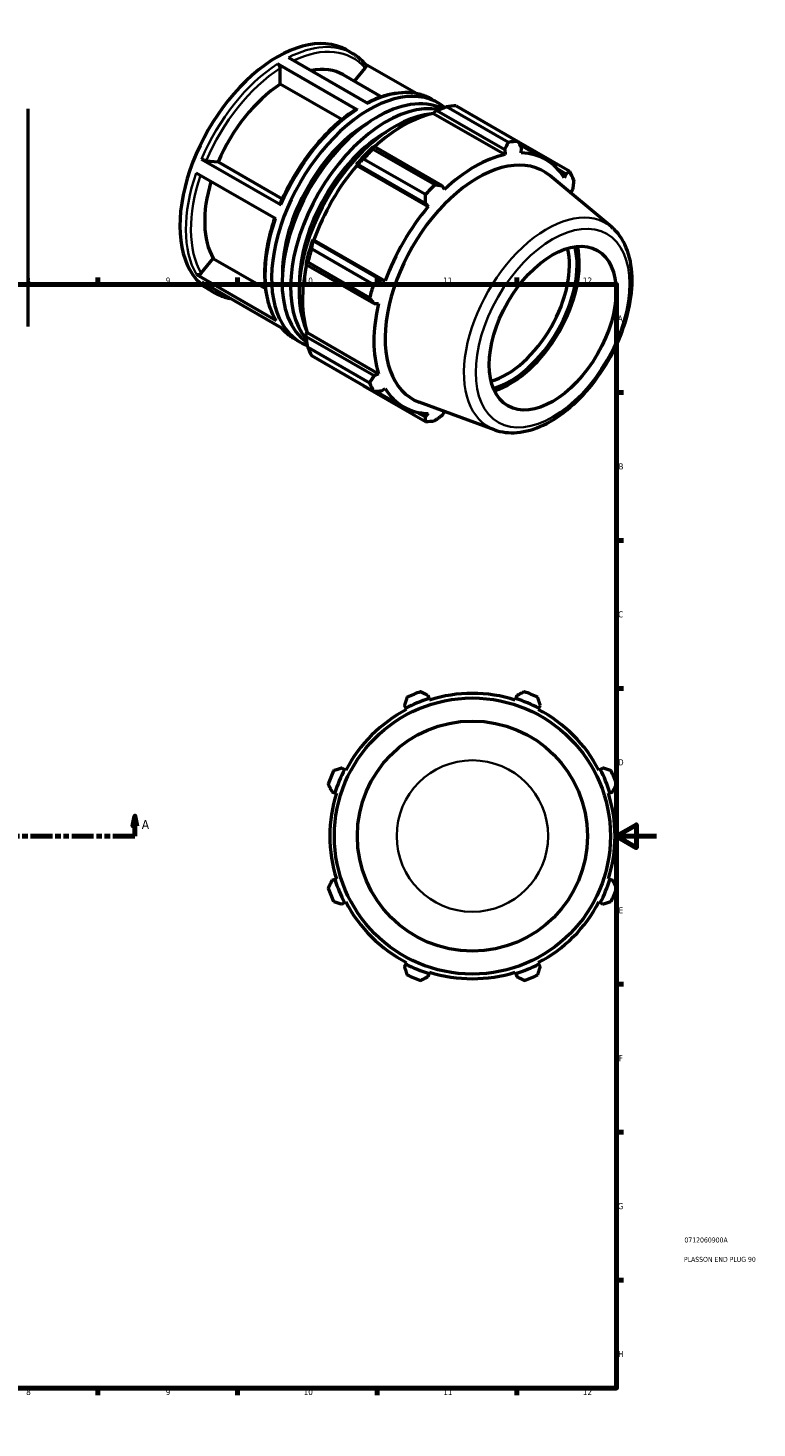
# Model space of a CAD drawing. Header units: millimetres. Extents: x -26 to 892, y -48 to 703.
# Tile 3 of 3: x 526 to 892, y 0 to 703. Entities that reach past the tile are written whole.
import ezdxf

# ---------------------------------------------------------------- set-up
doc = ezdxf.new("R2010")
doc.units = ezdxf.units.MM
doc.linetypes.add('DOUBLE_DASH_CHAIN', pattern=[1.2403, 0.6614, -0.0827, 0.1654, -0.0827, 0.1654, -0.0827])
for name, color, linetype, lineweight in [('Border (ANSI)', 7, 'Continuous', 70), ('Section Line (ANSI)', 7, 'DOUBLE_DASH_CHAIN', 70), ('Title (ISO)', 7, 'Continuous', 50), ('Visible (ANSI)', 7, 'Continuous', 50), ('Visible Narrow (ANSI)', 7, 'Continuous', 35)]:
    doc.layers.add(name, color=color, linetype=linetype, lineweight=lineweight)
doc.styles.add('Label Text (ANSI)', font='tahoma.ttf')
doc.styles.add('Note Text (ANSI)', font='tahoma.ttf')
doc.styles.add('Note Text (ISO)', font='tahoma.ttf')

# ---------------------------------------------------------------- blocks, each defined once
blk = doc.blocks.new('Borders Default Border')
at = {"layer": 'Border (ANSI)'}
for p, q in [((70.08, 574), (70.08, 577.45)), ((140.17, 574), (140.17, 577.45)), ((210.25, 574), (210.25, 577.45)), ((280.33, 574), (280.33, 577.45)), ((350.42, 574), (350.42, 577.45)), ((490.58, 574), (490.58, 577.45)), ((560.67, 574), (560.67, 577.45)), ((630.75, 574), (630.75, 577.45)), ((700.83, 574), (700.83, 577.45)), ((770.92, 574), (770.92, 577.45)), ((20, 519.75), (16.55, 519.75)), ((821, 519.75), (824.45, 519.75)), ((20, 445.5), (16.55, 445.5)), ((821, 445.5), (824.45, 445.5)), ((20, 371.25), (16.55, 371.25)), ((821, 371.25), (824.45, 371.25)), ((20, 222.75), (16.55, 222.75)), ((821, 222.75), (824.45, 222.75)), ((20, 148.5), (16.55, 148.5)), ((821, 148.5), (824.45, 148.5)), ((20, 74.25), (16.55, 74.25)), ((821, 74.25), (824.45, 74.25)), ((70.08, 20), (70.08, 16.55)), ((140.17, 20), (140.17, 16.55)), ((210.25, 20), (210.25, 16.55)), ((280.33, 20), (280.33, 16.55)), ((350.42, 20), (350.42, 16.55)), ((490.58, 20), (490.58, 16.55)), ((560.67, 20), (560.67, 16.55)), ((630.75, 20), (630.75, 16.55)), ((700.83, 20), (700.83, 16.55)), ((770.92, 20), (770.92, 16.55))]:
    blk.add_line(p, q, dxfattribs=at)
at = {"layer": 'Border (ANSI)', "flags": 128}
for points in [[(420.5, 594), (420.5, 574), (414.73, 584), (426.27, 584), (420.5, 574)], [(20, 20), (20, 574), (821, 574), (821, 20), (20, 20)], [(0, 297), (20, 297), (10, 302.77), (10, 291.23), (20, 297)], [(841, 297), (821, 297), (831, 302.77), (831, 291.23), (821, 297)], [(420.5, 0), (420.5, 20), (414.73, 10), (426.27, 10), (420.5, 20)]]:
    blk.add_lwpolyline(points, dxfattribs=at)
at = {"layer": 'Border (ANSI)', "attachment_point": 7, "style": 'Note Text (ANSI)'}
for s, insert, char_height in [('1', (34.35, 574.4), 3.05), ('2', (104.2, 574.4), 3.05), ('3', (174.26, 574.34), 3.05), ('4', (244.23, 574.4), 3.05), ('5', (314.48, 574.34), 3.05), ('6', (384.49, 574.34), 3.05), ('7', (454.6, 574.4), 3.05), ('8', (524.63, 574.33), 3.05), ('9', (594.7, 574.34), 3.05), ('10', (663.96, 574.34), 3.048), ('11', (734.04, 574.4), 3.048), ('12', (804.13, 574.4), 3.048), ('A', (16.78, 555.35), 3.05), ('A', (821.63, 555.35), 3.05), ('B', (17.15, 481.1), 3.05), ('B', (821.99, 481.1), 3.05), ('C', (16.95, 406.8), 3.05), ('C', (821.8, 406.8), 3.05), ('D', (16.96, 332.6), 3.05), ('D', (821.81, 332.6), 3.05), ('E', (17.21, 258.35), 3.05), ('E', (822.05, 258.35), 3.05), ('F', (17.29, 184.1), 3.05), ('F', (822.14, 184.1), 3.05), ('G', (16.81, 109.79), 3.05), ('G', (821.66, 109.79), 3.05), ('H', (16.97, 35.6), 3.05), ('H', (821.81, 35.6), 3.05), ('1', (34.35, 16.55), 3.05), ('2', (104.2, 16.55), 3.05), ('3', (174.26, 16.49), 3.05), ('4', (244.23, 16.55), 3.05), ('5', (314.48, 16.49), 3.05), ('6', (384.49, 16.49), 3.05), ('7', (454.6, 16.55), 3.05), ('8', (524.63, 16.48), 3.05), ('9', (594.7, 16.49), 3.05), ('10', (663.96, 16.49), 3.048), ('11', (734.04, 16.55), 3.048), ('12', (804.13, 16.55), 3.048)]:
    blk.add_mtext(s, dxfattribs=dict(at, insert=insert, char_height=char_height))
blk = doc.blocks.new('Title Blocks ISO')
at = {"layer": 'Title (ISO)', "color": 232, "true_color": 0xca0064, "style": 'Note Text (ISO)'}
for tag, p in [('PART_NUMBER_001', (34.08, 73.13)), ('DESCRIPTION_001', (33.84, 63.4))]:
    blk.add_attdef(tag, p, '', height=2.5, dxfattribs=at)
blk = doc.blocks.new('2dTransSection0')
at = {"layer": 'Section Line (ANSI)', "linetype": 'Continuous'}
for p, q in [((278.88, 307.11), (277.88, 302.11)), ((278.88, 302.11), (278.88, 307.11)), ((279.88, 302.11), (278.88, 307.11)), ((579.18, 307.11), (578.18, 302.11)), ((579.18, 302.11), (579.18, 307.11)), ((580.18, 302.11), (579.18, 307.11)), ((277.88, 302.11), (279.88, 302.11)), ((278.88, 297.11), (278.88, 302.11)), ((278.88, 297.11), (289.94, 297.11)), ((568.12, 297.11), (579.18, 297.11)), ((578.18, 302.11), (580.18, 302.11)), ((579.18, 297.11), (579.18, 302.11))]:
    blk.add_line(p, q, dxfattribs=at)
at = {"layer": 'Section Line (ANSI)', "linetype": 'DOUBLE_DASH_CHAIN', "ltscale": 16.657326}
blk.add_line((278.88, 297.11), (579.18, 297.11), dxfattribs=at)
at = {"layer": 'Section Line (ANSI)', "linetype": 'Continuous', "flags": 128}
for points in [[(279.88, 302.11), (278.88, 307.11), (277.88, 302.11), (279.88, 302.11)], [(580.18, 302.11), (579.18, 307.11), (578.18, 302.11), (580.18, 302.11)]]:
    blk.add_lwpolyline(points, dxfattribs=at)
at = {"layer": 'Section Line (ANSI)'}
for points in [[(279.88, 302.11), (278.88, 307.11), (277.88, 302.11), (279.88, 302.11)], [(580.18, 302.11), (579.18, 307.11), (578.18, 302.11), (580.18, 302.11)]]:
    blk.add_solid(points, dxfattribs=at)
at = {"layer": 'Section Line (ANSI)', "char_height": 4.57, "attachment_point": 7, "style": 'Label Text (ANSI)'}
for insert in [(271.52, 300.61), (582.65, 300.61)]:
    blk.add_mtext('A', dxfattribs=dict(at, insert=insert))

msp = doc.modelspace()

# ---------------------------------------------------------------- linework, layer by layer
at = {"layer": 'Visible (ANSI)'}
for p, q in [((685.37, 691.658), (688.38, 689.925)), ((690.841, 661.659), (650.818, 684.706)), ((652.091, 674.51), (652.091, 682.499)), ((656.263, 687.875), (696.285, 664.827)), ((689.515, 675.943), (694.835, 682.558)), ((720.521, 669.775), (694.842, 684.563)), ((683.889, 679.183), (703.012, 668.17)), ((683.022, 656.698), (652.091, 674.51)), ((525.531, 662.113), (525.531, 552.936)), ((728.402, 666.877), (731.413, 665.144)), ((729.352, 660.522), (730.768, 661.284)), ((730.768, 661.284), (764.879, 641.641)), ((766.717, 645.31), (735.665, 663.192)), ((740.418, 663.653), (771.471, 645.771)), ((729.188, 659.827), (729.352, 660.522)), ((729.188, 659.827), (765.048, 639.177)), ((699.333, 643.182), (698.572, 642.796)), ((698.792, 641.958), (729.845, 624.076)), ((733.443, 623.539), (699.333, 643.182)), ((764.879, 641.641), (765.048, 639.177)), ((797.543, 630.64), (771.565, 645.6)), ((772.306, 644.261), (785.557, 636.63)), ((773.202, 639.968), (773.296, 642.457)), ((612.646, 636.934), (652.669, 613.887)), ((615.023, 636.1), (621.003, 635.552)), ((621.003, 635.552), (653.216, 617.002)), ((690.329, 634.103), (690.915, 634.303)), ((690.581, 633.689), (690.329, 634.103)), ((690.581, 633.689), (726.44, 613.039)), ((690.915, 634.303), (725.026, 614.66)), ((725.092, 619.063), (694.039, 636.945)), ((649.971, 606.866), (609.949, 629.913)), ((818.44, 602.855), (787.475, 628.614)), ((791.396, 631.935), (795.525, 629.558)), ((795.525, 629.558), (794.736, 627.471)), ((734.595, 621.64), (733.443, 623.539)), ((798.113, 619.988), (799.011, 621.833)), ((725.026, 614.66), (726.44, 613.039)), ((667.967, 591.786), (699.019, 573.904)), ((668.687, 595.803), (668.564, 596.405)), ((668.564, 596.405), (669.047, 596.392)), ((702.798, 576.16), (668.687, 595.803)), ((669.047, 596.392), (704.907, 575.742)), ((612.557, 579.57), (618.537, 587.005)), ((618.537, 587.005), (644.741, 571.915)), ((665.15, 584.909), (665.201, 584.062)), ((665.201, 584.062), (699.311, 564.42)), ((697.05, 567.274), (665.998, 585.156)), ((610.181, 578.93), (650.203, 555.883)), ((652.95, 552.03), (612.928, 575.077)), ((616.204, 571.55), (619.214, 569.816)), ((704.907, 575.742), (702.798, 576.16)), ((699.311, 564.42), (701.529, 564.369)), ((665.15, 549.321), (665.67, 549.809)), ((665.201, 547.717), (665.15, 549.321)), ((665.67, 549.809), (701.529, 529.159)), ((659.236, 546.769), (662.247, 545.035)), ((699.311, 528.074), (665.201, 547.717)), ((665.998, 542.525), (697.05, 524.643)), ((699.019, 520.281), (667.967, 538.163)), ((701.529, 529.159), (699.311, 528.074)), ((694.039, 523.033), (725.092, 505.151)), ((700.56, 520.307), (714.085, 512.518)), ((702.798, 520.35), (704.907, 521.676)), ((759.803, 501.03), (721.981, 514.882)), ((725.026, 507.45), (720.792, 509.888)), ((726.44, 509.18), (725.026, 507.45)), ((733.443, 508.267), (734.595, 509.971)), ((726.879, 366.138), (726.416, 367.607)), ((727.111, 365.404), (726.879, 366.138)), ((770.41, 366.138), (770.178, 365.404)), ((770.873, 367.607), (770.41, 366.138)), ((714.512, 362.676), (715.223, 361.31)), ((715.223, 361.31), (715.579, 360.627)), ((781.71, 360.627), (782.066, 361.31)), ((782.066, 361.31), (782.777, 362.676)), ((684.443, 330.53), (683.077, 331.241)), ((685.126, 330.174), (684.443, 330.53)), ((812.846, 330.53), (812.163, 330.174)), ((814.212, 331.241), (812.846, 330.53)), ((678.146, 319.336), (679.614, 318.873)), ((679.614, 318.873), (680.349, 318.642)), ((816.94, 318.642), (817.675, 318.873)), ((817.675, 318.873), (819.143, 319.336)), ((679.614, 275.343), (678.146, 274.88)), ((680.349, 275.575), (679.614, 275.343)), ((817.675, 275.343), (816.94, 275.575)), ((819.143, 274.88), (817.675, 275.343)), ((683.077, 262.976), (684.443, 263.687)), ((684.443, 263.687), (685.126, 264.042)), ((812.163, 264.042), (812.846, 263.687)), ((812.846, 263.687), (814.212, 262.976)), ((715.223, 232.906), (714.512, 231.54)), ((715.579, 233.589), (715.223, 232.906)), ((782.066, 232.906), (781.71, 233.589)), ((782.777, 231.54), (782.066, 232.906)), ((726.416, 226.609), (726.879, 228.078)), ((726.879, 228.078), (727.111, 228.812)), ((770.178, 228.812), (770.41, 228.078)), ((770.41, 228.078), (770.873, 226.609))]:
    msp.add_line(p, q, dxfattribs=at)
for radius in [69.3, 57.75]:
    msp.add_circle((748.645, 297.108), radius, dxfattribs=at)
for radius, start, end in [(72.38, 107.5, 117.5), (77, 109.791984, 115.208016), (71.61, 72.5, 107.5), (72.38, 62.5, 72.5), (77, 64.791984, 70.208016), (71.61, 117.5, 152.5), (71.61, 27.5, 62.5), (72.38, 152.5, 162.5), (72.38, 17.5, 27.5), (77, 154.791984, 160.208016), (77, 19.791984, 25.208016), (71.61, 162.5, 197.5), (71.61, 342.5, 17.5), (72.38, 197.5, 207.5), (72.38, 332.5, 342.5), (77, 199.791984, 205.208016), (77, 334.791984, 340.208016), (71.61, 207.5, 242.5), (71.61, 297.5, 332.5), (72.38, 242.5, 252.5), (72.38, 287.5, 297.5), (77, 244.791984, 250.208016), (71.61, 252.5, 287.5), (77, 289.791984, 295.208016)]:
    msp.add_arc((748.645, 297.108), radius, start, end, dxfattribs=at)
for centre, major_axis, start_param, end_param in [((650.787, 631.604), (34.583, 60.054), 0, 3.1415927), ((655.07, 629.137), (28.819, 50.045), 0, 0.4696912), ((655.07, 629.137), (-28.819, -50.045), 3.9980676, 4.9118302), ((696.83, 605.09), (34.583, 60.054), 6.1825649, 9.524282), ((701.113, 602.623), (33.891, 58.853), 0.0461948, 3.0940899), ((705.396, 600.157), (33.891, 58.853), 0.1993302, 2.9406478), ((717.229, 593.343), (38.425, 66.727), 0.3435016, 0.4380292), ((696.83, 605.09), (-30.74, -53.382), 3.9267961, 5.4979819), ((709.679, 597.69), (33.891, 58.853), 0.3910088, 2.7505839), ((713.962, 595.224), (35.736, 62.056), 0.4780318, 1.0719493), ((705.396, 600.157), (-30.74, -53.382), 3.9267961, 5.4979819), ((713.962, 595.224), (-36.12, -62.723), 4.2304897, 4.4050227), ((717.229, 593.343), (38.425, 66.727), 1.1288997, 1.2234273), ((748.281, 575.461), (38.425, 66.727), 0.3435016, 0.4380292), ((749.821, 574.574), (35.736, 62.056), 5.975819, 6.5866842), ((713.962, 595.224), (35.736, 62.056), 1.26343, 1.8742952), ((751.438, 573.642), (32.911, 57.15), 6.1834507, 9.5245126), ((749.821, 574.574), (-35.736, -62.056), 3.6196245, 4.2304897), ((655.07, 629.137), (-28.819, -50.045), 5.1003126, 5.9590278), ((748.281, 575.461), (38.425, 66.727), 5.8412887, 5.9358163), ((748.281, 575.461), (-38.425, -66.727), 4.2704924, 4.36502), ((749.821, 574.574), (35.736, 62.056), 5.7948263, 5.8012861), ((749.821, 574.574), (-35.736, -62.056), 4.4050227, 5.0158879), ((713.962, 595.224), (-36.12, -62.723), 5.0158879, 5.1904208), ((717.229, 593.343), (38.425, 66.727), 1.9142979, 2.0088255), ((765.591, 565.493), (-22.456, -38.996), 0.5437177, 2.597875), ((767.5, 564.393), (23.804, 41.336), 3.676155, 5.748623), ((767.5, 564.393), (24.581, 42.685), 3.6992499, 5.7255281), ((713.962, 595.224), (35.736, 62.056), 2.0656152, 2.6596934), ((748.281, 575.461), (-38.425, -66.727), 5.0558906, 5.1504181), ((749.821, 574.574), (-35.736, -62.056), 5.1904208, 5.8012861), ((717.229, 593.343), (-38.425, -66.727), 5.8412887, 5.9358163), ((748.281, 575.461), (-38.425, -66.727), 5.8412887, 5.9358163), ((749.821, 574.574), (-35.736, -62.056), 5.975819, 6.5866842), ((749.821, 574.574), (35.736, 62.056), 3.6196245, 3.6299516), ((748.281, 575.461), (-38.425, -66.727), 0.3435016, 0.4380292)]:
    msp.add_ellipse(centre, major_axis=major_axis, ratio=0.5780931, start_param=start_param, end_param=end_param, dxfattribs=at)
msp.add_ellipse((788.915, 552.061), major_axis=(-22.456, -38.996), ratio=0.5780931, dxfattribs=at)
for points, knots in [([(694.973, 684.411), (694.591, 684.858), (694.198, 685.29), (693.386, 686.122), (692.969, 686.523), (692.111, 687.293), (691.67, 687.661), (690.767, 688.366), (690.304, 688.701), (689.358, 689.339), (688.874, 689.64), (688.38, 689.925)], [5.29687368, 5.29687368, 5.29687368, 5.29687368, 5.33744311, 5.33744311, 5.37801255, 5.37801255, 5.41858198, 5.41858198, 5.45915142, 5.45915142, 5.49972085, 5.49972085, 5.49972085, 5.49972085]), ([(650.818, 684.706), (650.975, 684.616), (651.16, 684.467), (651.451, 684.16), (651.607, 683.949), (651.829, 683.563), (651.934, 683.322), (652.054, 682.916), (652.091, 682.681), (652.091, 682.499)], [0, 0, 0, 0, 0.06663529, 0.06663529, 0.13333372, 0.13333372, 0.20004653, 0.20004653, 0.26682788, 0.26682788, 0.26682788, 0.26682788]), ([(694.972, 684.41), (695.009, 684.367), (695.042, 684.323), (695.163, 684.13), (695.229, 683.927), (695.258, 683.559), (695.227, 683.33), (695.095, 682.948), (694.971, 682.727), (694.835, 682.558)], [0.04669343, 0.04669343, 0.04669343, 0.04669343, 0.06663529, 0.06663529, 0.13333372, 0.13333372, 0.20004653, 0.20004653, 0.26682788, 0.26682788, 0.26682788, 0.26682788]), ([(728.402, 666.877), (726.619, 667.904), (724.704, 668.705), (720.674, 669.831), (718.559, 670.157), (714.185, 670.338), (711.926, 670.193), (707.315, 669.446), (704.962, 668.845), (700.333, 667.249), (698.058, 666.276), (695.781, 665.118)], [5.49972085, 5.49972085, 5.49972085, 5.49972085, 5.64627294, 5.64627294, 5.79282502, 5.79282502, 5.93937711, 5.93937711, 6.08592919, 6.08592919, 6.22496365, 6.22496365, 6.22496365, 6.22496365]), ([(689.917, 661.731), (686.87, 659.76), (683.851, 657.476), (677.965, 652.36), (675.097, 649.529), (669.608, 643.416), (666.986, 640.135), (662.075, 633.233), (659.785, 629.613), (655.616, 622.156), (653.737, 618.319), (652.094, 614.439)], [0.06132352, 0.06132352, 0.06132352, 0.06132352, 0.24832007, 0.24832007, 0.43531661, 0.43531661, 0.62231316, 0.62231316, 0.8093097, 0.8093097, 0.99630624, 0.99630624, 0.99630624, 0.99630624]), ([(689.917, 661.731), (689.925, 661.736), (689.933, 661.741), (690.052, 661.81), (690.209, 661.841), (690.499, 661.813), (690.684, 661.749), (690.841, 661.659)], [0.92919059, 0.92919059, 0.92919059, 0.92919059, 0.93406558, 0.93406558, 1.00073191, 1.00073191, 1.06733519, 1.06733519, 1.06733519, 1.06733519]), ([(615.023, 636.1), (614.887, 636.113), (614.69, 636.149), (614.318, 636.241), (614.077, 636.314), (613.662, 636.459), (613.415, 636.558), (613.02, 636.735), (612.804, 636.844), (612.646, 636.934)], [0.80025896, 0.80025896, 0.80025896, 0.80025896, 0.86699679, 0.86699679, 0.93368768, 0.93368768, 1.00036873, 1.00036873, 1.06700655, 1.06700655, 1.06700655, 1.06700655]), ([(652.669, 613.887), (652.512, 613.978), (652.359, 614.081), (652.173, 614.239), (652.107, 614.321), (652.086, 614.398), (652.088, 614.419), (652.096, 614.438)], [0, 0, 0, 0, 0.06661589, 0.06661589, 0.13327497, 0.13327497, 0.16042724, 0.16042724, 0.16042724, 0.16042724]), ([(649.333, 607.233), (648.012, 603.383), (646.936, 599.53), (645.299, 591.884), (644.747, 588.093), (644.211, 580.759), (644.227, 577.215), (644.835, 570.492), (645.427, 567.312), (647.183, 561.422), (648.346, 558.713), (649.786, 556.29)], [1.11152407, 1.11152407, 1.11152407, 1.11152407, 1.29572045, 1.29572045, 1.48277568, 1.48277568, 1.66983091, 1.66983091, 1.85688614, 1.85688614, 2.04394137, 2.04394137, 2.04394137, 2.04394137]), ([(759.803, 501.03), (763.297, 499.75), (767.126, 499.31), (775.375, 500.015), (779.823, 501.317), (788.904, 505.609), (793.537, 508.705), (802.36, 516.31), (806.547, 520.824), (814.059, 530.777), (817.387, 536.209), (822.887, 547.477), (825.059, 553.31), (828.026, 564.854), (828.815, 570.562), (828.851, 581.325), (828.095, 586.381), (824.975, 595.151), (822.658, 598.918), (819.221, 602.183), (818.836, 602.526), (818.44, 602.855)], [2.4578628, 2.4578628, 2.4578628, 2.4578628, 2.7404918, 2.7404918, 3.0526263, 3.0526263, 3.3841899, 3.3841899, 3.7164961, 3.7164961, 4.0468309, 4.0468309, 4.3768754, 4.3768754, 4.7085295, 4.7085295, 5.0413318, 5.0413318, 5.3608741, 5.3608741, 5.3999862, 5.3999862, 5.3999862, 5.3999862]), ([(612.557, 579.57), (612.421, 579.4), (612.224, 579.222), (611.852, 578.978), (611.611, 578.87), (611.196, 578.758), (610.949, 578.735), (610.554, 578.773), (610.338, 578.84), (610.181, 578.93)], [0.80025896, 0.80025896, 0.80025896, 0.80025896, 0.86699679, 0.86699679, 0.93368768, 0.93368768, 1.00036873, 1.00036873, 1.06700655, 1.06700655, 1.06700655, 1.06700655]), ([(619.214, 569.816), (620.998, 568.789), (622.912, 567.989), (625.638, 567.227), (626.361, 567.058), (627.095, 566.918)], [2.3581282, 2.3581282, 2.3581282, 2.3581282, 2.50468028, 2.50468028, 2.55636621, 2.55636621, 2.55636621, 2.55636621]), ([(650.203, 555.883), (650.046, 555.973), (649.893, 556.119), (649.795, 556.275), (649.791, 556.283), (649.786, 556.29)], [0, 0, 0, 0, 0.066615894, 0.066615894, 0.069974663, 0.069974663, 0.069974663, 0.069974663]), ([(652.774, 552.131), (653.115, 551.738), (653.465, 551.356), (654.23, 550.571), (654.648, 550.17), (655.506, 549.401), (655.946, 549.032), (656.85, 548.328), (657.312, 547.992), (658.259, 547.355), (658.743, 547.053), (659.236, 546.769)], [2.15989019, 2.15989019, 2.15989019, 2.15989019, 2.19585046, 2.19585046, 2.23641989, 2.23641989, 2.27698933, 2.27698933, 2.31755876, 2.31755876, 2.3581282, 2.3581282, 2.3581282, 2.3581282])]:
    msp.add_open_spline(points, degree=3, knots=knots, dxfattribs=at)
for points, weights in [([(730.768, 661.284), (733.145, 662.231), (735.665, 663.192)], [1.00464740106, 1.00882672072, 1.01219646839]), ([(698.792, 641.958), (699.047, 642.595), (699.333, 643.182)], [1.01219646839, 1.00882672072, 1.00464740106]), ([(764.879, 641.641), (765.788, 643.433), (766.717, 645.31)], [1.00250371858, 1.00166000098, 1]), ([(771.471, 645.771), (772.411, 644.075), (773.296, 642.457)], [1, 1.00166000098, 1.00250371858]), ([(690.915, 634.303), (692.424, 635.609), (694.039, 636.945)], [1.00464740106, 1.00882672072, 1.01219646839]), ([(795.525, 629.558), (796.522, 630.083), (797.543, 630.64)], [1.00250371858, 1.00166000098, 1]), ([(799.512, 626.278), (799.265, 624.005), (799.011, 621.833)], [1, 1.00166000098, 1.00250371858]), ([(725.026, 614.66), (725.067, 616.812), (725.092, 619.063)], [1.00250371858, 1.00166000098, 1]), ([(729.845, 624.076), (731.69, 623.797), (733.443, 623.539)], [1, 1.00166000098, 1.00250371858]), ([(667.967, 591.786), (668.313, 593.847), (668.687, 595.803)], [1.01219646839, 1.00882672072, 1.00464740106]), ([(665.201, 584.062), (665.57, 584.611), (665.998, 585.156)], [1.00464740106, 1.00882672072, 1.01219646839]), ([(699.019, 573.904), (700.956, 575.05), (702.798, 576.16)], [1, 1.00166000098, 1.00250371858]), ([(699.311, 564.42), (698.212, 565.813), (697.05, 567.274)], [1.00250371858, 1.00166000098, 1]), ([(665.998, 542.525), (665.57, 545.186), (665.201, 547.717)], [1.01219646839, 1.00882672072, 1.00464740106]), ([(697.05, 524.643), (698.212, 526.389), (699.311, 528.074)], [1, 1.00166000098, 1.00250371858]), ([(694.039, 523.033), (693.958, 523.138), (693.877, 523.243)], [1.01219646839, 1.01202587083, 1.01185319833]), ([(702.798, 520.35), (700.956, 520.311), (699.019, 520.281)], [1.00250371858, 1.00166000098, 1]), ([(725.092, 505.151), (725.067, 506.319), (725.026, 507.45)], [1, 1.00166000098, 1.00250371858]), ([(733.443, 508.267), (731.69, 506.961), (729.845, 505.611)], [1.00250371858, 1.00166000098, 1]), ([(715.85, 366.775), (715.167, 364.684), (714.512, 362.676)], [1.01219646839, 1.00882672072, 1.00464740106]), ([(726.416, 367.607), (724.533, 368.563), (722.572, 369.56)], [1.00464740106, 1.00882672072, 1.01219646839]), ([(774.717, 369.56), (772.756, 368.563), (770.873, 367.607)], [1.01219646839, 1.00882672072, 1.00464740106]), ([(782.777, 362.676), (782.122, 364.684), (781.439, 366.775)], [1.00464740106, 1.00882672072, 1.01219646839]), ([(683.077, 331.241), (681.069, 330.585), (678.977, 329.903)], [1.00464740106, 1.00882672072, 1.01219646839]), ([(818.312, 329.903), (816.22, 330.585), (814.212, 331.241)], [1.01219646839, 1.00882672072, 1.00464740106]), ([(676.193, 323.181), (677.189, 321.219), (678.146, 319.336)], [1.01219646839, 1.00882672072, 1.00464740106]), ([(819.143, 319.336), (820.1, 321.219), (821.096, 323.181)], [1.00464740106, 1.00882672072, 1.01219646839]), ([(678.146, 274.88), (677.189, 272.997), (676.193, 271.035)], [1.00464740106, 1.00882672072, 1.01219646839]), ([(821.096, 271.035), (820.1, 272.997), (819.143, 274.88)], [1.01219646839, 1.00882672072, 1.00464740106]), ([(678.977, 264.313), (681.069, 263.631), (683.077, 262.976)], [1.01219646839, 1.00882672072, 1.00464740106]), ([(814.212, 262.976), (816.22, 263.631), (818.312, 264.313)], [1.00464740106, 1.00882672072, 1.01219646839]), ([(714.512, 231.54), (715.167, 229.533), (715.85, 227.441)], [1.00464740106, 1.00882672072, 1.01219646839]), ([(722.572, 224.657), (724.533, 225.653), (726.416, 226.609)], [1.01219646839, 1.00882672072, 1.00464740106]), ([(770.873, 226.609), (772.756, 225.653), (774.717, 224.657)], [1.00464740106, 1.00882672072, 1.01219646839]), ([(781.439, 227.441), (782.122, 229.533), (782.777, 231.54)], [1.01219646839, 1.00882672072, 1.00464740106])]:
    msp.add_rational_spline(points, weights, degree=2, dxfattribs=at)
at = {"layer": 'Visible Narrow (ANSI)'}
msp.add_circle((748.645, 297.108), 38.014, dxfattribs=at)
for centre, major_axis, start_param, end_param in [((653.797, 629.87), (34.583, 60.054), 0, 0.7331201), ((655.07, 629.137), (33.685, 58.494), 6.0819019, 6.9861858), ((653.797, 629.87), (-34.583, -60.054), 3.9858827, 4.9219103), ((655.07, 629.137), (33.685, 58.494), 0.8459141, 1.778974), ((693.819, 606.823), (34.583, 60.054), 0, 0.7331201), ((693.819, 606.823), (34.583, 60.054), 0.84429, 1.7803177), ((653.797, 629.87), (-34.583, -60.054), 5.0330802, 5.9691079), ((655.07, 629.137), (-33.685, -58.494), 5.0419509, 5.9677642), ((693.819, 606.823), (-34.583, -60.054), 5.0330802, 5.9691079), ((786.176, 553.638), (29.465, 51.167), 6.1834507, 9.5245126), ((653.797, 629.87), (-34.583, -60.054), 6.0802778, 6.2831853), ((693.819, 606.823), (-34.583, -60.054), 6.0802778, 6.2831853)]:
    msp.add_ellipse(centre, major_axis=major_axis, ratio=0.5780931, start_param=start_param, end_param=end_param, dxfattribs=at)
msp.add_ellipse((788.915, 552.061), major_axis=(-27.241, -47.305), ratio=0.5780931, dxfattribs=at)

# ---------------------------------------------------------------- block references
msp.add_blockref('Borders Default Border', (0, 0))
msp.add_blockref('Title Blocks ISO', (821, 20)).add_auto_attribs({'PART_NUMBER_001': '0712060900A', 'DESCRIPTION_001': 'PLASSON END PLUG 90'})
at = {"layer": 'Section Line (ANSI)'}
msp.add_blockref('2dTransSection0', (0, 0), dxfattribs=at)

doc.saveas('drawing.dxf')
